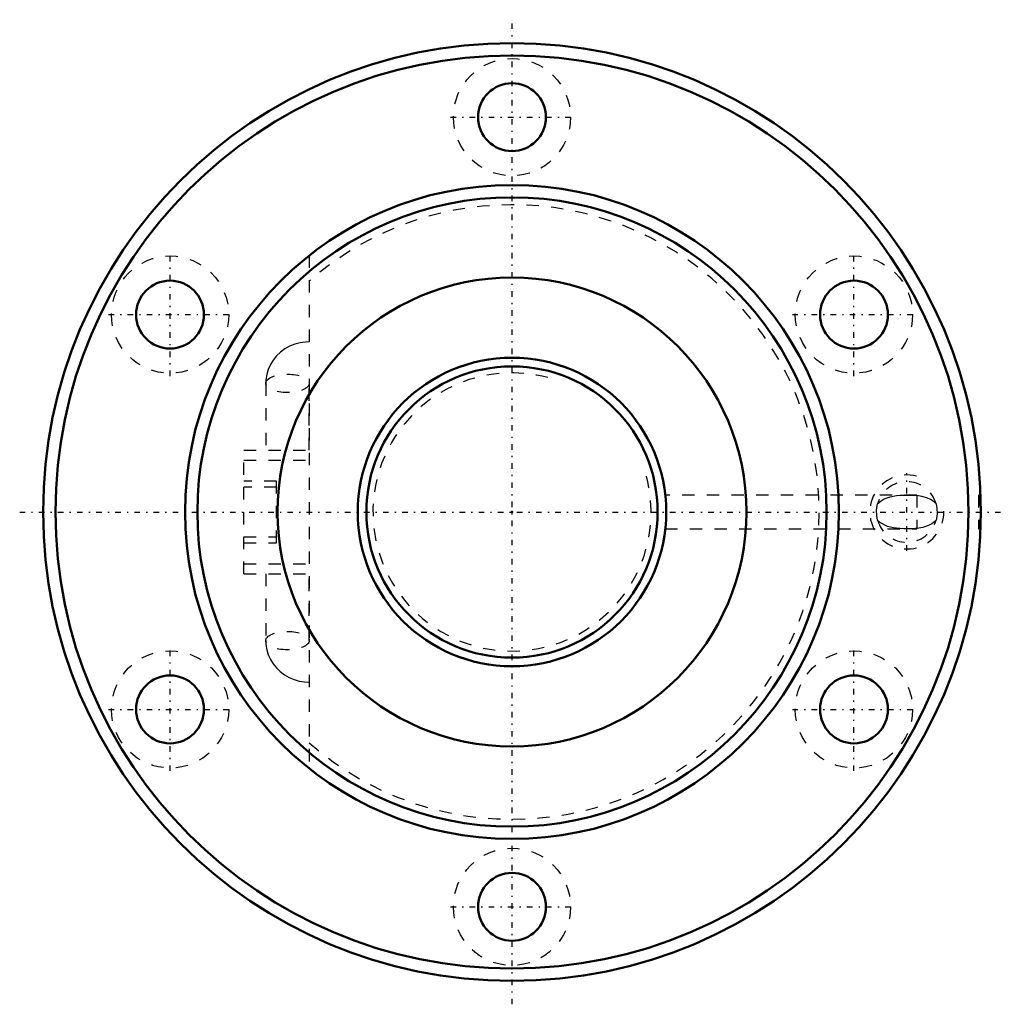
# Model space of a CAD drawing. Header units: millimetres. Extents: x -39.9 to 39.9, y -39.9 to 39.9.
import ezdxf

# ---------------------------------------------------------------- set-up
doc = ezdxf.new("R2010")
doc.units = ezdxf.units.MM
doc.linetypes.add('Center', pattern=[1.5, 0.45, -0.5, 0.05, -0.5])
doc.linetypes.add('Dashed', pattern=[2, 1, -1])
for name, color, linetype, lineweight in [('2d ConnectionPoints', 7, 'Continuous', 50), ('AM_0', 7, 'Continuous', 50), ('AM_5', 3, 'Continuous', 25), ('AM_7', 7, 'Center', 25), ('AM_9', 6, 'Dashed', 25)]:
    doc.layers.add(name, color=color, linetype=linetype, lineweight=lineweight)

# ---------------------------------------------------------------- blocks, each defined once
blk = doc.blocks.new('1_BNF_2506_5RR_Nut_0_in_BNF2506V_5RRG1_74LC0_000_rev_2')
at = {"layer": 'AM_0'}
for centre, radius in [((0, 0), 38), ((0, 0), 37), ((0, 32), 2.75), ((0, 0), 26.5), ((0, 0), 25.5), ((-27.713, 16), 2.75), ((0, 0), 19), ((27.713, 16), 2.75), ((-27.713, -16), 2.75), ((27.713, -16), 2.75), ((0, -32), 2.75)]:
    blk.add_circle(centre, radius, dxfattribs=at)
at = {"layer": 'AM_5', "linetype": 'Dashed'}
blk.add_arc((32, 0), 3, 75, 15, dxfattribs=at)
at = {"layer": 'AM_7'}
for p, q in [((0, -39.9), (0, 39.9)), ((-4.987, 32), (4.987, 32)), ((-27.713, 11.012), (-27.713, 20.987)), ((27.713, 11.012), (27.713, 20.987)), ((-32.7, 16), (-22.725, 16)), ((22.725, 16), (32.7, 16)), ((32, -3.15), (32, 3.15)), ((-39.9, 0), (39.9, 0)), ((-27.713, -20.987), (-27.713, -11.012)), ((27.713, -20.987), (27.713, -11.012)), ((-32.7, -16), (-22.725, -16)), ((22.725, -16), (32.7, -16)), ((-4.987, -32), (4.987, -32))]:
    blk.add_line(p, q, dxfattribs=at)
at = {"layer": 'AM_9'}
for p, q in [((-16.43, 20.792), (-16.43, -20.792)), ((-19.962, 10.423), (-19.962, 5)), ((-16.431, 5), (-16.431, 10.423)), ((-21.73, 5), (-16.43, 5)), ((-21.73, -5), (-21.73, 5)), ((-21.73, 4.2), (-16.43, 4.2)), ((-19.08, 2.5), (-21.73, 2.5)), ((-19.08, -2.5), (-19.08, 2.5)), ((-19.08, 2), (-21.73, 2)), ((32.8, 1.375), (12.426, 1.375)), ((32.8, 1.375), (32.8, -1.375)), ((38, 1.375), (37.8, 1.375)), ((37.8, 1.375), (37.8, -1.375)), ((12.424, -1.375), (32.8, -1.375)), ((37.8, -1.375), (38, -1.375)), ((-21.73, -2), (-19.08, -2)), ((-21.73, -2.5), (-19.08, -2.5)), ((-21.73, -4.2), (-16.43, -4.2)), ((-21.73, -5), (-16.43, -5)), ((-19.962, -5), (-19.962, -10.423)), ((-16.431, -10.423), (-16.431, -5))]:
    blk.add_line(p, q, dxfattribs=at)
for points in [[(-16.43, 13.789), (-16.741, 13.776), (-17.181, 13.713), (-17.611, 13.596), (-18.023, 13.428), (-18.41, 13.212), (-18.765, 12.95), (-19.082, 12.648), (-19.356, 12.31), (-19.583, 11.942), (-19.759, 11.55), (-19.881, 11.142), (-19.948, 10.724), (-19.962, 10.423)], [(29.635, 0.671), (29.686, 0.724), (29.913, 0.91), (30.169, 1.058), (30.638, 1.229), (31.154, 1.324), (31.47, 1.351), (31.806, 1.362), (32.144, 1.363), (32.49, 1.353), (32.8, 1.329)], [(34.365, 0.671), (34.212, 0.817), (33.927, 1.009), (33.609, 1.152), (33.218, 1.264), (32.8, 1.329)], [(29.635, -0.671), (29.558, -0.28), (29.546, 0.145), (29.6, 0.534), (29.635, 0.671)], [(34.365, 0.671), (34.442, 0.28), (34.454, -0.145), (34.4, -0.534), (34.365, -0.671)], [(32.8, -1.329), (32.711, -1.338), (32.402, -1.357), (32.074, -1.364), (31.749, -1.361), (31.422, -1.348), (30.917, -1.29), (30.432, -1.166), (29.872, -0.882), (29.635, -0.671)], [(34.365, -0.671), (34.342, -0.696), (34.28, -0.757), (34.03, -0.948), (33.756, -1.093), (33.294, -1.247), (32.8, -1.329)], [(-19.962, -10.423), (-19.946, -10.75), (-19.876, -11.163), (-19.753, -11.564), (-19.58, -11.947), (-19.359, -12.306), (-19.093, -12.636), (-18.787, -12.932), (-18.443, -13.19), (-18.068, -13.406), (-17.667, -13.577), (-17.245, -13.699), (-16.809, -13.77), (-16.43, -13.789)]]:
    blk.add_lwpolyline(points, dxfattribs=at)
for centre in [(0, 32), (-27.713, 16), (27.713, 16), (-27.713, -16), (27.713, -16), (0, -32)]:
    blk.add_circle(centre, 4.75, dxfattribs=at)
for centre, radius, start, end in [((0, 0), 24.9, 228.71238, 131.28762), ((32, 0), 2.459, 15.84566, 164.15434), ((32, 0), 2.458, 195.84566, 344.15434)]:
    blk.add_arc(centre, radius, start, end, dxfattribs=at)
for centre in [(-18.197, 10.423), (-18.197, -10.423)]:
    blk.add_ellipse(centre, major_axis=(-1.766, 0), ratio=0.422618, dxfattribs=at)
blk = doc.blocks.new('2_BNF_2506_5RR000_Shaft_0_in_BNF2506V_5RRG1_74LC0_000_rev_2')
at = {"layer": 'AM_0'}
for radius in [12.5, 11.8]:
    blk.add_circle((0, 0), radius, dxfattribs=at)
at = {"layer": 'AM_5', "linetype": 'Dashed'}
blk.add_arc((0, 0), 11.273, 75, 15, dxfattribs=at)

msp = doc.modelspace()

# ---------------------------------------------------------------- linework, layer by layer
at = {"layer": '2d ConnectionPoints'}
msp.add_point((0, 0), dxfattribs=at)
msp.add_point((0, 0), dxfattribs=at)

# ---------------------------------------------------------------- block references
for name in ['1_BNF_2506_5RR_Nut_0_in_BNF2506V_5RRG1_74LC0_000_rev_2', '2_BNF_2506_5RR000_Shaft_0_in_BNF2506V_5RRG1_74LC0_000_rev_2']:
    msp.add_blockref(name, (0, 0))

doc.saveas('drawing.dxf')
